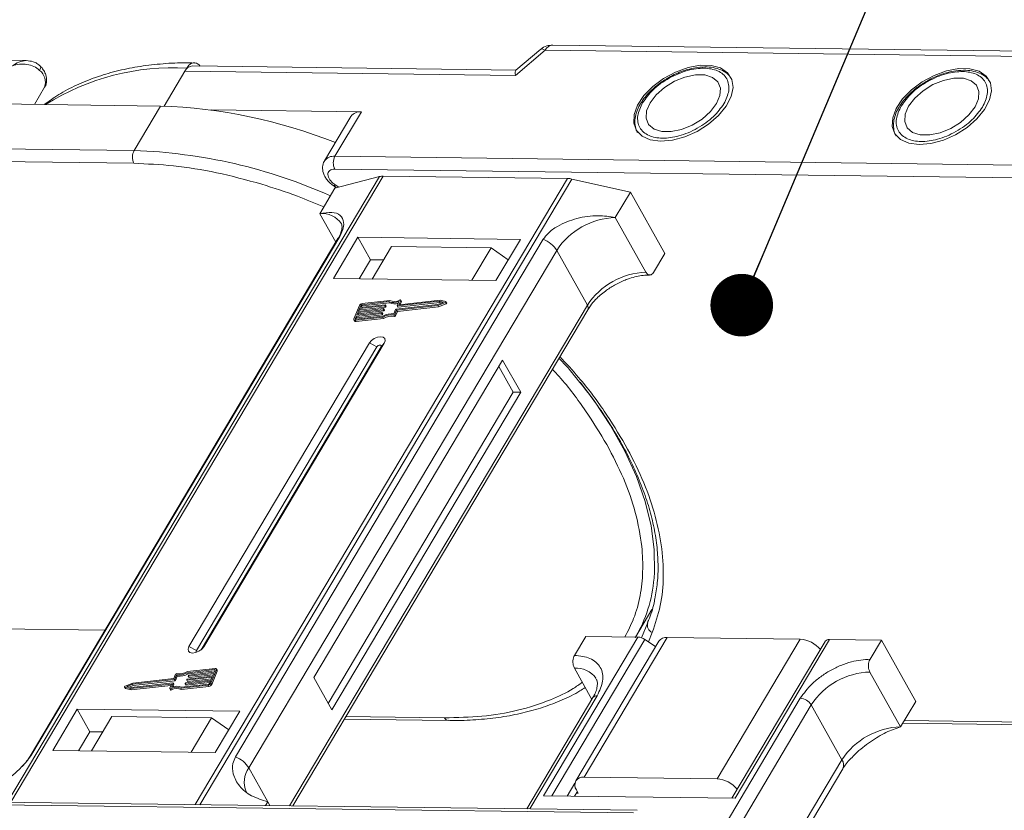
# Model space of a CAD drawing. Header units: millimetres. Extents: x -976 to 1106, y 28 to 1486.
# Tile 41 of 51: x 449 to 527, y 1338 to 1401. Entities that reach past the tile are written whole.
import ezdxf

# ---------------------------------------------------------------- set-up
doc = ezdxf.new("R2010")
doc.units = ezdxf.units.MM
doc.styles.get("Standard").update_dxf_attribs({"font": '仿宋_GB2312.ttf', "width": 0.8})
doc.dimstyles.new('ISO-25.1', dxfattribs={"dimtxt": 6, "dimasz": 5, "dimexe": 3.5, "dimexo": 0.625, "dimgap": 1.5, "dimtad": 1, "dimtoh": 1, "dimtxsty": 'Standard', "dimcen": 2.5, "dimadec": 0, "dimazin": 0, "dimtfac": 1, "dimtmove": 0, "dimatfit": 3, "dimfxl": 0, "dimarcsym": 0})

msp = doc.modelspace()

# ---------------------------------------------------------------- linework, layer by layer
at = {"color": 7, "linetype": 'Continuous', "lineweight": 15}
for p, q in [((534.227, 1398.209), (491.307, 1398.761)), ((449.281, 1397.514), (408.712, 1398.036)), ((488.326, 1396.333), (490.712, 1398.346)), ((490.357, 1398.421), (488.365, 1396.741)), ((490.712, 1398.346), (533.632, 1397.794)), ((450.405, 1397.063), (450.395, 1397.074)), ((488.382, 1396.756), (462.533, 1397.088)), ((460.279, 1393.883), (461.938, 1396.673)), ((461.938, 1396.673), (462.089, 1396.926)), ((461.938, 1396.673), (488.326, 1396.333)), ((449.914, 1394.018), (450.738, 1395.403)), ((446.354, 1394.064), (459.985, 1393.888)), ((459.985, 1393.888), (457.874, 1390.339)), ((476.026, 1393.426), (464.03, 1393.581)), ((475.194, 1393.063), (473.084, 1389.514)), ((473.915, 1389.877), (476.026, 1393.426)), ((457.874, 1390.339), (417.828, 1390.854)), ((417.814, 1389.833), (457.861, 1389.317)), ((528.505, 1389.174), (473.915, 1389.877)), ((528.492, 1388.153), (473.902, 1388.855)), ((477.478, 1388.262), (447.77, 1338.314)), ((448.042, 1338.31), (477.771, 1388.295)), ((492.492, 1388.105), (462.763, 1338.121)), ((463.12, 1338.116), (492.827, 1388.064)), ((473.911, 1387.322), (477.478, 1388.262)), ((473.935, 1387.596), (474.223, 1387.404)), ((477.771, 1388.295), (492.492, 1388.105)), ((492.827, 1388.064), (497.505, 1387.019)), ((472.705, 1385.294), (473.911, 1387.322)), ((473.836, 1387.501), (474.05, 1387.359)), ((496.299, 1384.991), (497.505, 1387.019)), ((497.505, 1387.019), (500.245, 1382.129)), ((472.705, 1385.294), (473.98, 1383.019)), ((498.75, 1380.616), (496.299, 1384.991)), ((474.156, 1383.316), (449.579, 1341.994)), ((449.721, 1342.147), (474.298, 1383.469)), ((490.549, 1383.26), (465.972, 1341.938)), ((475.748, 1383.416), (473.788, 1380.121)), ((488.725, 1383.249), (475.748, 1383.416)), ((475.748, 1383.416), (476.757, 1381.615)), ((486.765, 1379.954), (488.725, 1383.249)), ((467.042, 1341.047), (491.619, 1382.369)), ((478.423, 1382.666), (476.885, 1380.081)), ((478.423, 1382.666), (486.386, 1382.564)), ((484.848, 1379.978), (486.386, 1382.564)), ((486.386, 1382.564), (487.754, 1381.616)), ((494.07, 1377.994), (491.619, 1382.369)), ((499.34, 1380.608), (500.245, 1382.129)), ((476.757, 1381.615), (475.853, 1380.094)), ((477.789, 1381.602), (476.757, 1381.615)), ((473.788, 1380.121), (486.765, 1379.954)), ((478.219, 1378.275), (476.054, 1378.03)), ((478.29, 1378.367), (476.091, 1378.119)), ((476.112, 1377.927), (478.276, 1378.172)), ((478.276, 1378.172), (478.219, 1378.275)), ((478.886, 1377.95), (479.027, 1378.292)), ((482.246, 1378.309), (478.905, 1377.931)), ((478.963, 1377.828), (482.303, 1378.206)), ((479.165, 1378.371), (479.034, 1378.051)), ((482.305, 1378.4), (479.052, 1378.032)), ((479.129, 1378.041), (479.223, 1378.268)), ((479.223, 1378.293), (479.165, 1378.396)), ((479.165, 1378.371), (479.223, 1378.268)), ((482.123, 1377.958), (482.729, 1378.198)), ((482.137, 1378.044), (482.583, 1378.221)), ((482.583, 1378.221), (482.246, 1378.309)), ((482.303, 1378.206), (482.246, 1378.309)), ((482.303, 1378.206), (482.449, 1378.168)), ((482.763, 1378.28), (482.305, 1378.4)), ((482.729, 1378.198), (482.787, 1378.095)), ((482.838, 1378.165), (482.78, 1378.268)), ((494.07, 1377.994), (470.297, 1338.024)), ((470.542, 1338.021), (494.101, 1377.632)), ((475.87, 1377.967), (475.434, 1376.906)), ((475.653, 1377.184), (477.663, 1377.411)), ((475.744, 1377.405), (475.653, 1377.184)), ((477.754, 1377.632), (475.744, 1377.405)), ((475.802, 1377.302), (475.744, 1377.405)), ((475.781, 1377.493), (477.791, 1377.721)), ((475.872, 1377.714), (475.781, 1377.493)), ((475.802, 1377.302), (477.812, 1377.529)), ((477.882, 1377.942), (475.872, 1377.714)), ((475.929, 1377.612), (475.872, 1377.714)), ((475.886, 1377.505), (475.929, 1377.612)), ((475.908, 1377.803), (477.918, 1378.03)), ((475.981, 1377.98), (475.908, 1377.803)), ((475.929, 1377.612), (477.939, 1377.839)), ((476.038, 1377.877), (475.981, 1377.98)), ((476.013, 1377.815), (476.038, 1377.877)), ((476.054, 1378.03), (476.112, 1377.927)), ((477.682, 1377.392), (477.664, 1377.348)), ((477.722, 1377.245), (477.664, 1377.348)), ((477.74, 1377.302), (477.682, 1377.405)), ((477.74, 1377.289), (477.682, 1377.392)), ((477.812, 1377.529), (477.754, 1377.632)), ((477.809, 1377.702), (477.791, 1377.658)), ((477.849, 1377.555), (477.791, 1377.658)), ((477.867, 1377.611), (477.809, 1377.714)), ((477.867, 1377.599), (477.809, 1377.702)), ((477.849, 1377.555), (477.867, 1377.599)), ((477.939, 1377.839), (477.882, 1377.942)), ((477.937, 1378.011), (477.918, 1377.967)), ((477.976, 1377.864), (477.918, 1377.967)), ((477.994, 1377.921), (477.937, 1378.024)), ((477.994, 1377.908), (477.937, 1378.011)), ((477.976, 1377.864), (477.994, 1377.908)), ((478.619, 1377.299), (478.759, 1377.64)), ((478.702, 1377.245), (478.843, 1377.587)), ((478.76, 1377.142), (478.9, 1377.484)), ((478.796, 1377.666), (482.137, 1378.044)), ((478.843, 1377.587), (482.123, 1377.958)), ((478.9, 1377.484), (478.843, 1377.587)), ((478.886, 1377.938), (478.944, 1377.835)), ((478.9, 1377.484), (482.18, 1377.855)), ((478.963, 1377.828), (478.905, 1377.931)), ((479.044, 1378.032), (479.034, 1378.051)), ((482.18, 1377.855), (482.123, 1377.958)), ((482.18, 1377.855), (482.787, 1378.095)), ((475.433, 1376.831), (475.491, 1376.729)), ((475.617, 1377.095), (475.544, 1376.919)), ((475.544, 1376.919), (475.566, 1376.881)), ((475.545, 1376.792), (477.744, 1377.041)), ((475.603, 1376.689), (475.545, 1376.792)), ((475.582, 1376.881), (477.746, 1377.125)), ((475.603, 1376.689), (477.802, 1376.938)), ((477.627, 1377.323), (475.617, 1377.095)), ((475.675, 1376.992), (475.617, 1377.095)), ((475.631, 1376.886), (475.675, 1376.992)), ((475.675, 1376.992), (477.685, 1377.22)), ((475.758, 1377.196), (475.802, 1377.302)), ((477.685, 1377.22), (477.627, 1377.323)), ((477.722, 1377.245), (477.74, 1377.289)), ((477.802, 1376.938), (477.744, 1377.041)), ((478.606, 1377.196), (478.664, 1377.093)), ((478.76, 1377.142), (478.702, 1377.245)), ((476.671, 1374.975), (462.256, 1350.739)), ((477.266, 1374.66), (462.851, 1350.425)), ((463.228, 1350.489), (477.602, 1374.656)), ((463.436, 1350.724), (477.851, 1374.959)), ((476.671, 1374.975), (477.266, 1374.66)), ((477.851, 1374.959), (477.602, 1374.656)), ((487.302, 1373.611), (472.224, 1348.26)), ((488.744, 1371.038), (487.302, 1373.611)), ((488.154, 1371.046), (487.001, 1373.104)), ((473.378, 1346.201), (488.154, 1371.046)), ((488.744, 1371.038), (488.154, 1371.046)), ((473.666, 1345.687), (488.744, 1371.038)), ((497.919, 1351.501), (499.222, 1353.693)), ((498.885, 1352.648), (498.394, 1351.441)), ((455.558, 1352.046), (446.763, 1352.159)), ((498.099, 1351.499), (490.56, 1338.824)), ((493.047, 1350.031), (493.951, 1351.552)), ((493.806, 1340.315), (500.44, 1351.469)), ((493.951, 1351.552), (498.099, 1351.499)), ((499.252, 1351.869), (498.946, 1351.114)), ((500.44, 1351.469), (511.057, 1351.332)), ((462.851, 1350.425), (462.256, 1350.739)), ((463.436, 1350.724), (463.283, 1350.537)), ((491.226, 1338.815), (498.656, 1351.308)), ((499.775, 1351.178), (493.141, 1340.024)), ((499.512, 1350.736), (498.656, 1351.308)), ((511.057, 1351.332), (504.423, 1340.178)), ((513.065, 1351.156), (505.615, 1338.63)), ((505.859, 1338.627), (513.398, 1351.302)), ((513.398, 1351.302), (517.546, 1351.248)), ((516.641, 1349.727), (517.546, 1351.248)), ((517.546, 1351.248), (520.285, 1346.359)), ((461.185, 1348.534), (461.045, 1348.192)), ((461.269, 1348.48), (461.128, 1348.138)), ((461.186, 1348.035), (461.326, 1348.377)), ((461.326, 1348.377), (461.269, 1348.48)), ((464.107, 1348.285), (462.097, 1348.058)), ((462.133, 1348.146), (464.143, 1348.374)), ((464.306, 1348.898), (462.141, 1348.653)), ((462.199, 1348.55), (462.141, 1348.653)), ((464.342, 1348.987), (462.143, 1348.738)), ((462.199, 1348.55), (464.314, 1348.79)), ((462.205, 1348.387), (462.224, 1348.431)), ((462.205, 1348.374), (462.263, 1348.271)), ((464.234, 1348.595), (462.224, 1348.368)), ((462.282, 1348.265), (462.224, 1348.368)), ((462.26, 1348.456), (464.27, 1348.683)), ((462.282, 1348.265), (464.187, 1348.48)), ((464.016, 1348.064), (464.107, 1348.285)), ((464.018, 1347.811), (464.454, 1348.873)), ((464.075, 1347.709), (464.512, 1348.77)), ((464.143, 1348.374), (464.234, 1348.595)), ((464.27, 1348.683), (464.343, 1348.86)), ((464.336, 1348.844), (464.306, 1348.898)), ((464.512, 1348.844), (464.454, 1348.947)), ((464.454, 1348.873), (464.512, 1348.77)), ((472.224, 1348.26), (473.666, 1345.687)), ((493.034, 1349.009), (494.428, 1346.521)), ((519.079, 1344.331), (516.628, 1348.706)), ((457.108, 1347.511), (457.165, 1347.408)), ((457.125, 1347.499), (457.583, 1347.379)), ((457.182, 1347.396), (457.125, 1347.499)), ((457.765, 1347.821), (457.158, 1347.58)), ((457.751, 1347.735), (457.305, 1347.558)), ((457.305, 1347.558), (457.642, 1347.47)), ((457.496, 1347.508), (457.809, 1347.632)), ((457.583, 1347.379), (460.835, 1347.747)), ((457.641, 1347.276), (460.816, 1347.635)), ((457.642, 1347.47), (460.982, 1347.848)), ((461.091, 1348.113), (457.751, 1347.735)), ((457.809, 1347.632), (457.751, 1347.735)), ((461.045, 1348.192), (457.765, 1347.821)), ((457.809, 1347.632), (461.149, 1348.01)), ((460.722, 1347.408), (460.854, 1347.728)), ((460.85, 1347.719), (460.835, 1347.747)), ((461.001, 1347.829), (460.861, 1347.487)), ((460.976, 1347.524), (461.059, 1347.726)), ((461.059, 1347.738), (461.001, 1347.841)), ((461.001, 1347.829), (461.059, 1347.726)), ((461.149, 1348.01), (461.091, 1348.113)), ((461.186, 1348.035), (461.128, 1348.138)), ((461.598, 1347.411), (463.797, 1347.66)), ((461.655, 1347.308), (463.854, 1347.557)), ((461.669, 1347.504), (463.833, 1347.748)), ((461.951, 1347.767), (461.969, 1347.812)), ((461.951, 1347.755), (462.009, 1347.652)), ((463.979, 1347.976), (461.97, 1347.748)), ((462.027, 1347.646), (461.97, 1347.748)), ((462.006, 1347.837), (464.016, 1348.064)), ((462.027, 1347.646), (463.932, 1347.861)), ((462.078, 1348.077), (462.096, 1348.121)), ((462.078, 1348.065), (462.136, 1347.962)), ((462.154, 1347.955), (462.097, 1348.058)), ((462.154, 1347.955), (464.06, 1348.171)), ((463.797, 1347.66), (463.854, 1347.557)), ((463.907, 1347.799), (463.979, 1347.976)), ((464.075, 1347.709), (464.018, 1347.811)), ((457.182, 1347.396), (457.641, 1347.276)), ((457.641, 1347.276), (457.583, 1347.379)), ((460.722, 1347.383), (460.78, 1347.28)), ((460.843, 1347.274), (460.785, 1347.377)), ((461.598, 1347.411), (461.655, 1347.308)), ((489.473, 1337.777), (494.849, 1346.815)), ((494.516, 1346.67), (489.229, 1337.78)), ((511.07, 1346.606), (503.203, 1333.379)), ((503.78, 1332.35), (511.948, 1346.084)), ((514.399, 1341.709), (511.948, 1346.084)), ((519.079, 1344.331), (520.285, 1346.359)), ((453.342, 1345.745), (451.382, 1342.449)), ((466.319, 1345.578), (453.342, 1345.745)), ((454.352, 1343.943), (453.342, 1345.745)), ((456.108, 1345.147), (454.479, 1342.409)), ((456.108, 1345.147), (464.071, 1345.045)), ((464.359, 1342.282), (466.319, 1345.578)), ((482.659, 1345.055), (474.786, 1345.156)), ((462.442, 1342.307), (464.071, 1345.045)), ((464.071, 1345.045), (465.439, 1344.097)), ((474.661, 1344.946), (482.951, 1344.839)), ((519.255, 1344.628), (553.294, 1344.19)), ((519.38, 1344.838), (553.002, 1344.405)), ((454.352, 1343.943), (453.447, 1342.423)), ((455.384, 1343.93), (454.352, 1343.943)), ((451.382, 1342.449), (464.359, 1342.282)), ((514.399, 1341.709), (506.231, 1327.975)), ((467.042, 1341.047), (468.556, 1338.345)), ((506.47, 1327.549), (514.461, 1340.986)), ((493.075, 1339.835), (492.459, 1338.799)), ((504.423, 1340.178), (493.806, 1340.315)), ((490.56, 1338.824), (505.859, 1338.627)), ((493.275, 1339.172), (493.049, 1338.792)), ((493.347, 1339.043), (493.199, 1339.045)), ((493.203, 1339.3), (493.347, 1339.043)), ((443.156, 1338.162), (497.747, 1337.459)), ((498.044, 1337.667), (443.454, 1338.369)), ((468.556, 1338.345), (468.379, 1338.049)), ((468.556, 1338.345), (468.725, 1338.044))]:
    msp.add_line(p, q, dxfattribs=at)
at = {"color": 7, "linetype": 'Continuous', "lineweight": 15, "flags": 128}
for points in [[(490.712, 1398.346), (490.57, 1398.417), (490.455, 1398.446), (490.373, 1398.432), (490.357, 1398.421)], [(450.336, 1396.737), (450.386, 1396.833), (450.416, 1396.918), (450.426, 1396.991), (450.414, 1397.047), (450.405, 1397.063)], [(499.917, 1391.075), (500.854, 1391.159), (501.846, 1391.429), (502.831, 1391.868), (503.745, 1392.449), (504.534, 1393.134), (505.145, 1393.881), (505.542, 1394.642), (505.699, 1395.371), (505.607, 1396.021), (505.271, 1396.551), (504.712, 1396.929), (503.965, 1397.129), (503.078, 1397.141), (502.106, 1396.962), (501.11, 1396.605), (500.153, 1396.091), (499.295, 1395.454), (498.589, 1394.732), (498.081, 1393.972), (497.802, 1393.22), (497.769, 1392.526), (497.985, 1391.931), (498.436, 1391.473), (499.094, 1391.182), (499.917, 1391.075)], [(499.072, 1394.151), (498.798, 1393.507), (498.76, 1392.912), (498.963, 1392.415), (499.39, 1392.056), (500.006, 1391.864), (500.761, 1391.854), (501.595, 1392.028), (502.439, 1392.37), (503.226, 1392.855), (503.891, 1393.442), (504.381, 1394.083), (504.656, 1394.727), (504.693, 1395.322), (504.49, 1395.819), (504.064, 1396.178), (503.448, 1396.371), (502.692, 1396.38), (501.858, 1396.207), (501.014, 1395.864), (500.227, 1395.379), (499.562, 1394.793), (499.072, 1394.151)], [(520.562, 1390.809), (521.499, 1390.894), (522.491, 1391.164), (523.475, 1391.603), (524.39, 1392.183), (525.178, 1392.868), (525.79, 1393.615), (526.187, 1394.377), (526.344, 1395.105), (526.252, 1395.755), (525.916, 1396.286), (525.357, 1396.663), (524.61, 1396.864), (523.723, 1396.875), (522.751, 1396.697), (521.755, 1396.339), (520.798, 1395.826), (519.94, 1395.188), (519.234, 1394.466), (518.726, 1393.706), (518.447, 1392.955), (518.414, 1392.26), (518.63, 1391.665), (519.081, 1391.208), (519.739, 1390.916), (520.562, 1390.809)], [(519.717, 1393.886), (519.442, 1393.241), (519.405, 1392.647), (519.608, 1392.149), (520.035, 1391.79), (520.651, 1391.598), (521.406, 1391.588), (522.24, 1391.762), (523.084, 1392.105), (523.871, 1392.589), (524.536, 1393.176), (525.026, 1393.817), (525.301, 1394.461), (525.338, 1395.056), (525.135, 1395.553), (524.709, 1395.913), (524.093, 1396.105), (523.337, 1396.115), (522.503, 1395.941), (521.659, 1395.598), (520.872, 1395.114), (520.207, 1394.527), (519.717, 1393.886)], [(473.935, 1387.596), (473.888, 1387.542), (473.856, 1387.51), (473.837, 1387.501), (473.836, 1387.501)], [(474.156, 1383.316), (474.215, 1383.395), (474.298, 1383.469)], [(479.102, 1378.402), (479.117, 1378.407), (479.131, 1378.409), (479.144, 1378.409), (479.155, 1378.406), (479.162, 1378.4), (479.167, 1378.392), (479.168, 1378.382), (479.165, 1378.371)], [(482.763, 1378.28), (482.774, 1378.275), (482.781, 1378.266), (482.783, 1378.255), (482.78, 1378.243), (482.772, 1378.23), (482.761, 1378.217), (482.746, 1378.207), (482.729, 1378.198)], [(482.787, 1378.095), (482.803, 1378.104), (482.818, 1378.114), (482.83, 1378.127), (482.837, 1378.14), (482.84, 1378.152), (482.838, 1378.163), (482.838, 1378.165)], [(477.663, 1377.411), (477.669, 1377.411), (477.673, 1377.411), (477.677, 1377.409), (477.68, 1377.407), (477.682, 1377.404), (477.683, 1377.4), (477.683, 1377.396), (477.682, 1377.392)], [(477.791, 1377.721), (477.796, 1377.721), (477.801, 1377.72), (477.805, 1377.719), (477.808, 1377.716), (477.81, 1377.713), (477.811, 1377.71), (477.811, 1377.706), (477.809, 1377.702)], [(477.918, 1378.03), (477.923, 1378.03), (477.928, 1378.03), (477.932, 1378.028), (477.935, 1378.026), (477.937, 1378.023), (477.938, 1378.02), (477.938, 1378.016), (477.937, 1378.011)], [(478.905, 1377.931), (478.9, 1377.931), (478.895, 1377.932), (478.891, 1377.933), (478.888, 1377.935), (478.886, 1377.938), (478.885, 1377.942), (478.885, 1377.946), (478.886, 1377.95)], [(479.034, 1378.051), (479.032, 1378.047), (479.032, 1378.043), (479.033, 1378.039), (479.035, 1378.036), (479.038, 1378.034), (479.042, 1378.033), (479.047, 1378.032), (479.052, 1378.032)], [(475.545, 1376.792), (475.514, 1376.791), (475.486, 1376.795), (475.462, 1376.804), (475.444, 1376.818), (475.431, 1376.835), (475.425, 1376.857), (475.426, 1376.88), (475.434, 1376.906)], [(475.544, 1376.919), (475.542, 1376.91), (475.542, 1376.902), (475.544, 1376.895), (475.548, 1376.889), (475.554, 1376.885), (475.562, 1376.882), (475.571, 1376.88), (475.582, 1376.881)], [(477.851, 1374.959), (477.921, 1375.154), (477.891, 1375.32), (477.765, 1375.433), (477.563, 1375.474), (477.314, 1375.438), (477.057, 1375.331), (476.831, 1375.168), (476.671, 1374.975)], [(477.602, 1374.656), (477.622, 1374.712), (477.614, 1374.759), (477.578, 1374.791), (477.52, 1374.803), (477.449, 1374.793), (477.376, 1374.762), (477.312, 1374.716), (477.266, 1374.66)], [(499.392, 1356.187), (499.428, 1356.668), (499.413, 1358.486), (499.165, 1360.377), (498.687, 1362.328), (497.983, 1364.322), (497.058, 1366.343), (495.919, 1368.375), (494.577, 1370.402), (493.494, 1371.843)], [(462.256, 1350.739), (462.186, 1350.544), (462.216, 1350.378), (462.342, 1350.266), (462.545, 1350.224), (462.793, 1350.26), (463.05, 1350.367), (463.276, 1350.53), (463.436, 1350.724)], [(462.851, 1350.425), (462.831, 1350.369), (462.84, 1350.322), (462.876, 1350.29), (462.879, 1350.288)], [(462.224, 1348.368), (462.219, 1348.367), (462.214, 1348.368), (462.21, 1348.37), (462.207, 1348.372), (462.205, 1348.375), (462.204, 1348.378), (462.204, 1348.382), (462.205, 1348.387)], [(464.343, 1348.86), (464.345, 1348.869), (464.346, 1348.877), (464.344, 1348.884), (464.34, 1348.89), (464.333, 1348.894), (464.326, 1348.897), (464.316, 1348.899), (464.306, 1348.898)], [(464.342, 1348.987), (464.373, 1348.988), (464.402, 1348.984), (464.425, 1348.975), (464.444, 1348.961), (464.456, 1348.943), (464.462, 1348.922), (464.461, 1348.898), (464.454, 1348.873)], [(457.125, 1347.499), (457.114, 1347.504), (457.107, 1347.513), (457.105, 1347.523), (457.108, 1347.536), (457.115, 1347.549), (457.127, 1347.561), (457.142, 1347.572), (457.158, 1347.58)], [(460.854, 1347.728), (460.855, 1347.732), (460.855, 1347.736), (460.854, 1347.739), (460.852, 1347.742), (460.849, 1347.745), (460.845, 1347.746), (460.84, 1347.747), (460.835, 1347.747)], [(460.982, 1347.848), (460.988, 1347.848), (460.992, 1347.847), (460.996, 1347.846), (460.999, 1347.843), (461.001, 1347.84), (461.002, 1347.837), (461.002, 1347.833), (461.001, 1347.829)], [(461.97, 1347.748), (461.964, 1347.748), (461.96, 1347.749), (461.956, 1347.75), (461.953, 1347.753), (461.951, 1347.756), (461.95, 1347.759), (461.95, 1347.763), (461.951, 1347.767)], [(462.097, 1348.058), (462.092, 1348.058), (462.087, 1348.059), (462.083, 1348.06), (462.08, 1348.062), (462.078, 1348.065), (462.077, 1348.069), (462.077, 1348.073), (462.078, 1348.077)], [(457.165, 1347.408), (457.171, 1347.401), (457.182, 1347.396)], [(460.785, 1347.377), (460.771, 1347.372), (460.756, 1347.369), (460.743, 1347.37), (460.733, 1347.373), (460.725, 1347.379), (460.72, 1347.387), (460.72, 1347.397), (460.722, 1347.408)], [(460.78, 1347.28), (460.783, 1347.276), (460.79, 1347.27), (460.801, 1347.267), (460.814, 1347.267), (460.828, 1347.269), (460.843, 1347.274)], [(482.951, 1344.839), (482.951, 1344.839), (482.942, 1344.84)], [(449.578, 1341.991), (449.638, 1342.074), (449.721, 1342.147)]]:
    msp.add_lwpolyline(points, dxfattribs=at)
at = {"color": 7, "linetype": 'Continuous', "lineweight": 15}
for centre, radius, start, end in [((491.37, 1398.037), 0.727, 94.95278, 154.87747), ((462.596, 1396.364), 0.727, 94.95278, 154.87747), ((449.591, 1395.784), 1.209, 341.59357, 51.97131), ((461.028, 1377.803), 19.153, 86.82522, 122.22108), ((458.675, 1352.776), 41.132, 68.20245, 88.17534), ((475.919, 1392.539), 0.894, 83.10581, 144.10352), ((458.853, 1389.815), 1.11, 151.86538, 206.65442), ((456.476, 1348.489), 41.873, 65.93013, 88.08672), ((473.808, 1388.989), 0.895, 83.11605, 143.99419), ((474.894, 1389.354), 1.11, 151.86538, 206.65442), ((477.746, 1387.196), 1.098, 88.72031, 104.14409), ((492.461, 1386.467), 1.638, 77.08998, 88.8989), ((472.912, 1383.489), 1.817, 33.1952, 96.53301), ((496.489, 1379.164), 5.83, 91.86957, 146.65022), ((489.74, 1381.201), 2.213, 31.86898, 68.55124), ((498.94, 1374.789), 5.83, 91.86957, 146.65022), ((478.603, 1379.243), 1.042, 248.35959, 294.01857), ((478.65, 1379.09), 0.991, 247.84687, 288.77105), ((478.66, 1379.235), 0.943, 246.89164, 297.97103), ((479.198, 1378.281), 0.0276, 333.09852, 26.5741), ((476.124, 1377.834), 0.287, 96.59253, 152.29321), ((476.065, 1377.935), 0.0955, 96.59253, 152.29321), ((476.123, 1377.832), 0.0955, 96.59253, 152.29321), ((477.622, 1377.37), 0.0478, 276.59253, 332.29321), ((477.749, 1377.68), 0.0478, 276.59253, 332.29321), ((477.806, 1377.577), 0.0478, 276.59253, 332.29321), ((477.855, 1377.605), 0.0138, 333.02121, 26.65141), ((477.876, 1377.989), 0.0478, 276.59253, 332.29321), ((477.934, 1377.886), 0.0478, 276.59253, 332.29321), ((477.982, 1377.915), 0.0138, 333.02121, 26.65141), ((478.801, 1377.618), 0.0478, 96.59253, 152.29321), ((478.958, 1377.846), 0.0183, 217.91724, 283.38081), ((493.792, 1377.788), 0.346, 333.31625, 36.51573), ((475.578, 1376.796), 0.11, 217.91724, 283.38081), ((477.679, 1377.267), 0.0478, 276.59253, 332.29321), ((477.727, 1377.295), 0.0138, 333.02121, 26.65141), ((478.367, 1376.054), 1.167, 78.13867, 122.23452), ((478.436, 1375.936), 1.375, 82.36132, 120.10827), ((478.424, 1375.951), 1.167, 78.13867, 122.23452), ((478.621, 1377.285), 0.0903, 260.49805, 333.59787), ((478.679, 1377.182), 0.0903, 260.49805, 333.59787), ((488.208, 1357.13), 11.224, 329.554, 355.17808), ((499.497, 1352.461), 0.641, 163.01284, 247.53034), ((498.044, 1350.43), 1.07, 55.09609, 87.03844), ((500.359, 1350.746), 0.727, 83.64232, 143.56702), ((510.912, 1349.072), 2.265, 38.96349, 86.31219), ((513.355, 1350.948), 0.357, 83.01375, 144.19559), ((461.266, 1348.494), 0.0903, 80.49805, 153.59787), ((461.452, 1349.843), 1.375, 262.36132, 300.10827), ((461.521, 1349.725), 1.167, 258.13867, 302.23452), ((461.509, 1349.74), 1.375, 262.36132, 300.10827), ((462.266, 1348.409), 0.0478, 96.59253, 152.29321), ((462.277, 1348.282), 0.0183, 217.91724, 283.38081), ((464.438, 1348.807), 0.0826, 333.02121, 26.65141), ((493.196, 1347.107), 1.91, 35.13686, 94.86934), ((516.818, 1342.879), 5.83, 91.86957, 146.65022), ((461.228, 1346.544), 0.943, 66.89164, 117.97103), ((461.285, 1346.535), 1.042, 68.35959, 114.01857), ((461.046, 1347.732), 0.0138, 333.02121, 26.65141), ((461.086, 1348.16), 0.0478, 276.59253, 332.29321), ((461.144, 1348.058), 0.0478, 276.59253, 332.29321), ((462.011, 1347.789), 0.0478, 96.59253, 152.29321), ((462.023, 1347.663), 0.0183, 217.91724, 283.38081), ((462.139, 1348.099), 0.0478, 96.59253, 152.29321), ((462.15, 1347.973), 0.0183, 217.91724, 283.38081), ((463.764, 1347.945), 0.287, 276.59253, 332.29321), ((463.822, 1347.843), 0.0955, 276.59253, 332.29321), ((463.822, 1347.842), 0.287, 276.59253, 332.29321), ((461.285, 1346.441), 0.943, 66.89164, 117.97103), ((494.808, 1346.454), 0.363, 83.64232, 143.56702), ((511.005, 1345.498), 1.11, 31.86538, 86.65442), ((482.995, 1345.203), 0.367, 203.79329, 261.81678), ((519.269, 1338.504), 5.83, 91.86957, 146.65022), ((465.163, 1339.879), 2.213, 31.86898, 68.55124), ((513.843, 1341.297), 0.692, 333.28972, 36.54225), ((468.58, 1339.915), 1.909, 143.64522, 203.44279), ((493.697, 1339.693), 0.631, 80.05661, 218.47393), ((504.277, 1337.918), 2.265, 38.96349, 86.31219)]:
    msp.add_arc(centre, radius, start, end, dxfattribs=at)
msp.add_ellipse((488.903, 1395.304), major_axis=(-0.519, 1.448), ratio=0.194651, start_param=0.072436, end_param=0.712881, dxfattribs=at)
for points, knots in [([(491.308, 1398.753), (491.145, 1398.74), (490.812, 1398.713), (490.478, 1398.558), (490.361, 1398.421), (490.356, 1398.415)], [0, 0, 0, 0, 0.477333, 0.976274, 1, 1, 1, 1]), ([(448.163, 1397.106), (448.336, 1397.219), (448.678, 1397.445), (449.053, 1397.491), (449.239, 1397.514)], [0, 0, 0, 0, 0.502449, 1, 1, 1, 1]), ([(450.336, 1396.737), (450.19, 1396.855), (449.899, 1397.091), (449.319, 1397.235), (448.723, 1397.251), (448.35, 1397.154), (448.163, 1397.106)], [0, 0, 0, 0, 0.2498135, 0.4993654, 0.7486919, 1, 1, 1, 1]), ([(450.405, 1397.063), (450.315, 1397.144), (450.144, 1397.299), (449.758, 1397.472), (449.466, 1397.498), (449.281, 1397.514)], [0, 0, 0, 0, 0.289669, 0.551579, 1, 1, 1, 1]), ([(450.727, 1395.401), (450.738, 1395.415), (450.852, 1395.546), (450.914, 1395.903), (450.865, 1396.343), (450.687, 1396.708), (450.53, 1396.94), (450.417, 1397.045), (450.39, 1397.07)], [0, 0, 0, 0, 0.029222, 0.287152, 0.556623, 0.766593, 0.943898, 1, 1, 1, 1]), ([(462.692, 1397.326), (462.403, 1397.333), (461.467, 1397.357), (459.949, 1397.262), (458.146, 1397.044), (456.425, 1396.687), (454.791, 1396.201), (453.261, 1395.577), (451.88, 1394.857), (451.081, 1394.28), (450.704, 1394.008)], [0, 0, 0, 0, 0.059989, 0.194504, 0.329686, 0.465472, 0.601858, 0.738892, 0.876698, 1, 1, 1, 1]), ([(462.089, 1396.926), (462.163, 1397.029), (462.311, 1397.234), (462.592, 1397.362), (462.873, 1397.325), (463.064, 1397.205), (463.142, 1397.091), (463.15, 1397.08)], [0, 0, 0, 0, 0.243669, 0.487338, 0.731008, 0.974677, 1, 1, 1, 1]), ([(505.485, 1396.185), (505.445, 1396.246), (505.298, 1396.472), (504.881, 1396.73), (504.299, 1396.944), (503.616, 1397.029), (502.917, 1396.991), (502.263, 1396.863), (501.689, 1396.689), (501.134, 1396.472), (500.762, 1396.276), (500.573, 1396.176)], [0, 0, 0, 0, 0.0521494, 0.1919106, 0.3278351, 0.4557149, 0.6006988, 0.7117557, 0.7988892, 0.898261, 1, 1, 1, 1]), ([(498.483, 1394.159), (498.734, 1394.509), (499.122, 1395.048), (499.913, 1395.692), (500.597, 1396.133), (501.332, 1396.488), (502.288, 1396.815), (503.425, 1396.973), (504.36, 1396.789), (504.914, 1396.442), (505.219, 1396.073), (505.372, 1395.622), (505.39, 1394.967), (505.136, 1394.427), (504.971, 1394.075)], [0, 0, 0, 0, 0.119728, 0.18418, 0.25, 0.31582, 0.380272, 0.5, 0.619728, 0.68418, 0.75, 0.81582, 0.880272, 1, 1, 1, 1]), ([(519.127, 1393.893), (519.379, 1394.243), (519.767, 1394.782), (520.558, 1395.426), (521.242, 1395.867), (521.977, 1396.223), (522.933, 1396.55), (524.07, 1396.707), (525.004, 1396.523), (525.559, 1396.176), (525.864, 1395.807), (526.017, 1395.356), (526.035, 1394.701), (525.781, 1394.161), (525.616, 1393.81)], [0, 0, 0, 0, 0.119728, 0.18418, 0.25, 0.31582, 0.380272, 0.5, 0.619728, 0.68418, 0.75, 0.81582, 0.880272, 1, 1, 1, 1]), ([(526.13, 1395.919), (526.09, 1395.98), (525.943, 1396.206), (525.526, 1396.464), (524.944, 1396.678), (524.261, 1396.763), (523.562, 1396.726), (522.908, 1396.597), (522.334, 1396.423), (521.779, 1396.206), (521.406, 1396.01), (521.218, 1395.911)], [0, 0, 0, 0, 0.0521494, 0.1919106, 0.3278351, 0.4557149, 0.6006988, 0.7117557, 0.7988892, 0.898261, 1, 1, 1, 1]), ([(500.573, 1396.176), (500.286, 1396.001), (499.884, 1395.755), (499.362, 1395.329), (498.965, 1394.949), (498.611, 1394.543), (498.448, 1394.28), (498.385, 1394.178)], [0, 0, 0, 0, 0.317724, 0.445326, 0.654176, 0.866038, 1, 1, 1, 1]), ([(521.218, 1395.911), (520.931, 1395.735), (520.529, 1395.489), (520.007, 1395.063), (519.609, 1394.683), (519.255, 1394.278), (519.093, 1394.015), (519.03, 1393.913)], [0, 0, 0, 0, 0.317724, 0.445326, 0.654176, 0.866038, 1, 1, 1, 1]), ([(498.385, 1394.178), (498.339, 1394.111), (498.177, 1393.871), (497.999, 1393.443), (497.859, 1392.901), (497.868, 1392.363), (497.94, 1391.973), (498.064, 1391.806), (498.08, 1391.784)], [0, 0, 0, 0, 0.081798, 0.292125, 0.507678, 0.729974, 0.964839, 1, 1, 1, 1]), ([(504.971, 1394.075), (504.719, 1393.725), (504.331, 1393.186), (503.541, 1392.542), (502.857, 1392.101), (502.121, 1391.746), (501.166, 1391.419), (500.028, 1391.261), (499.094, 1391.446), (498.539, 1391.792), (498.235, 1392.161), (498.081, 1392.612), (498.063, 1393.267), (498.317, 1393.808), (498.483, 1394.159)], [0, 0, 0, 0, 0.119728, 0.18418, 0.25, 0.31582, 0.380272, 0.5, 0.619728, 0.68418, 0.75, 0.81582, 0.880272, 1, 1, 1, 1]), ([(519.03, 1393.913), (518.984, 1393.845), (518.822, 1393.605), (518.644, 1393.178), (518.504, 1392.635), (518.513, 1392.098), (518.585, 1391.707), (518.709, 1391.54), (518.725, 1391.518)], [0, 0, 0, 0, 0.081798, 0.292125, 0.507678, 0.729974, 0.964839, 1, 1, 1, 1]), ([(525.616, 1393.81), (525.364, 1393.459), (524.976, 1392.921), (524.185, 1392.276), (523.501, 1391.836), (522.766, 1391.48), (521.811, 1391.153), (520.673, 1390.995), (519.739, 1391.18), (519.184, 1391.526), (518.88, 1391.895), (518.726, 1392.347), (518.708, 1393.001), (518.962, 1393.542), (519.127, 1393.893)], [0, 0, 0, 0, 0.119728, 0.18418, 0.25, 0.31582, 0.380272, 0.5, 0.619728, 0.68418, 0.75, 0.81582, 0.880272, 1, 1, 1, 1]), ([(457.861, 1389.317), (458.909, 1389.272), (461.039, 1389.181), (464.476, 1388.611), (467.797, 1387.763), (470.674, 1386.816), (472.322, 1386.125), (473.024, 1385.831)], [0, 0, 0, 0, 0.220576, 0.447993, 0.68181, 0.864583, 1, 1, 1, 1]), ([(473.091, 1389.51), (473.081, 1389.498), (472.969, 1389.368), (472.908, 1389.013), (472.958, 1388.574), (473.132, 1388.206), (473.356, 1387.904), (473.624, 1387.642), (473.844, 1387.499), (473.947, 1387.432)], [0, 0, 0, 0, 0.019311, 0.213059, 0.415477, 0.573199, 0.706385, 0.861888, 1, 1, 1, 1]), ([(473.902, 1388.855), (473.823, 1388.851), (473.663, 1388.841), (473.483, 1388.749), (473.371, 1388.607), (473.337, 1388.424), (473.381, 1388.215), (473.503, 1387.993), (473.69, 1387.776), (473.854, 1387.655), (473.935, 1387.596)], [0, 0, 0, 0, 0.122452, 0.25, 0.377548, 0.5, 0.622452, 0.75, 0.877548, 1, 1, 1, 1]), ([(474.298, 1383.469), (474.384, 1383.636), (474.603, 1384.065), (474.648, 1384.686), (474.379, 1385.212), (473.722, 1385.477), (473.046, 1385.356), (472.705, 1385.294)], [0, 0, 0, 0, 0.111335, 0.286497, 0.521289, 0.758582, 1, 1, 1, 1]), ([(474.431, 1384.486), (474.431, 1384.485), (474.462, 1384.448), (474.476, 1384.378), (474.486, 1384.134), (474.394, 1383.796), (474.28, 1383.506), (474.164, 1383.335), (474.15, 1383.315)], [0, 0, 0, 0, 0.005744, 0.306611, 0.531667, 0.753453, 0.971797, 1, 1, 1, 1]), ([(496.299, 1384.991), (495.846, 1385.059), (494.862, 1385.208), (493.221, 1384.974), (491.85, 1384.428), (490.951, 1383.808), (490.666, 1383.419), (490.549, 1383.26)], [0, 0, 0, 0, 0.222481, 0.483081, 0.73977, 0.893878, 1, 1, 1, 1]), ([(499.34, 1380.608), (499.303, 1380.557), (499.229, 1380.454), (499.089, 1380.391), (498.947, 1380.407), (498.83, 1380.491), (498.773, 1380.58), (498.75, 1380.616)], [0, 0, 0, 0, 0.214694, 0.429388, 0.644082, 0.858775, 1, 1, 1, 1]), ([(496.246, 1379.598), (496.526, 1379.742), (496.918, 1379.943), (497.508, 1380.155), (497.995, 1380.291), (498.544, 1380.388), (498.875, 1380.396), (499.042, 1380.4)], [0, 0, 0, 0, 0.294099, 0.412703, 0.605791, 0.800293, 1, 1, 1, 1]), ([(494.112, 1377.633), (494.174, 1377.738), (494.333, 1378.004), (494.678, 1378.402), (495.091, 1378.795), (495.589, 1379.199), (495.995, 1379.446), (496.246, 1379.598)], [0, 0, 0, 0, 0.149323, 0.380846, 0.555425, 0.724977, 1, 1, 1, 1]), ([(491.803, 1373.768), (491.928, 1373.635), (492.535, 1372.987), (493.523, 1371.791), (494.754, 1370.183), (495.861, 1368.548), (496.844, 1366.901), (497.693, 1365.251), (498.401, 1363.61), (498.964, 1361.985), (499.376, 1360.386), (499.636, 1358.819), (499.735, 1357.291), (499.69, 1355.855), (499.527, 1354.969), (499.45, 1354.548)], [0, 0, 0, 0, 0.02058, 0.099905, 0.180026, 0.260734, 0.341887, 0.423402, 0.505249, 0.587449, 0.670088, 0.75333, 0.837427, 0.922737, 1, 1, 1, 1]), ([(491.875, 1373.889), (492.382, 1373.339), (493.69, 1371.919), (495.469, 1369.551), (496.556, 1367.741), (497.098, 1366.841)], [0, 0, 0, 0, 0.240975, 0.622109, 1, 1, 1, 1]), ([(491.272, 1372.876), (491.453, 1372.683), (492.463, 1371.606), (493.97, 1369.583), (495.078, 1367.758), (495.623, 1366.86)], [0, 0, 0, 0, 0.099738, 0.556742, 1, 1, 1, 1]), ([(495.623, 1366.86), (496.091, 1365.961), (497.041, 1364.134), (497.967, 1361.403), (498.448, 1358.91), (498.534, 1356.697), (498.315, 1354.771), (497.851, 1353.019), (497.312, 1351.992), (497.061, 1351.512)], [0, 0, 0, 0, 0.1578097, 0.3205134, 0.4877964, 0.6185602, 0.7493399, 0.8828861, 1, 1, 1, 1]), ([(497.098, 1366.841), (497.568, 1365.94), (498.513, 1364.131), (499.458, 1361.45), (500.037, 1358.832), (500.195, 1356.333), (499.974, 1353.979), (499.492, 1352.57), (499.252, 1351.869)], [0, 0, 0, 0, 0.165339, 0.332097, 0.5, 0.667888, 0.834653, 1, 1, 1, 1]), ([(499.45, 1354.548), (499.442, 1354.494), (499.358, 1353.948), (499.168, 1353.312), (498.919, 1352.77), (498.867, 1352.657)], [0, 0, 0, 0, 0.079483, 0.808447, 1, 1, 1, 1]), ([(493.047, 1350.031), (493.016, 1349.968), (492.955, 1349.843), (492.914, 1349.602), (492.919, 1349.357), (492.964, 1349.152), (493.014, 1349.05), (493.034, 1349.009)], [0, 0, 0, 0, 0.214694, 0.429388, 0.644082, 0.858775, 1, 1, 1, 1]), ([(494.849, 1346.815), (495.037, 1347.214), (495.326, 1347.828), (495.305, 1348.572), (495.131, 1349.086), (494.783, 1349.502), (494.16, 1349.909), (493.485, 1349.983), (493.047, 1350.031)], [0, 0, 0, 0, 0.239457, 0.368361, 0.5, 0.631639, 0.760543, 1, 1, 1, 1]), ([(516.641, 1349.727), (516.152, 1349.691), (515.4, 1349.635), (514.307, 1349.251), (513.473, 1348.85), (512.695, 1348.348), (511.797, 1347.616), (511.356, 1347.004), (511.07, 1346.606)], [0, 0, 0, 0, 0.239457, 0.368361, 0.5, 0.631639, 0.760543, 1, 1, 1, 1]), ([(516.628, 1348.706), (516.599, 1348.769), (516.541, 1348.896), (516.506, 1349.138), (516.517, 1349.383), (516.568, 1349.587), (516.62, 1349.688), (516.641, 1349.727)], [0, 0, 0, 0, 0.214694, 0.429388, 0.644082, 0.858775, 1, 1, 1, 1]), ([(493.661, 1347.889), (493.425, 1347.717), (492.672, 1347.169), (490.981, 1346.378), (488.574, 1345.599), (485.729, 1345.111), (483.672, 1345.074), (482.659, 1345.055)], [0, 0, 0, 0, 0.088379, 0.281114, 0.527625, 0.767419, 1, 1, 1, 1]), ([(482.944, 1344.852), (483.14, 1344.846), (483.982, 1344.82), (485.408, 1344.898), (487.21, 1345.091), (488.925, 1345.421), (490.555, 1345.874), (492.076, 1346.466), (493.195, 1346.999), (493.758, 1347.376), (493.897, 1347.469)], [0, 0, 0, 0, 0.044979, 0.193875, 0.343478, 0.493769, 0.644816, 0.79677, 0.949881, 1, 1, 1, 1]), ([(494.745, 1348.195), (494.782, 1348.13), (494.864, 1347.987), (494.883, 1347.675), (494.801, 1347.269), (494.672, 1346.923), (494.537, 1346.716), (494.505, 1346.668)], [0, 0, 0, 0, 0.209538, 0.461851, 0.698708, 0.93023, 1, 1, 1, 1]), ([(515.11, 1341.793), (515.229, 1341.921), (515.689, 1342.417), (516.676, 1343.17), (517.94, 1343.947), (518.697, 1344.202), (519.079, 1344.331)], [0, 0, 0, 0, 0.1030121, 0.3981834, 0.6964992, 1, 1, 1, 1]), ([(444.962, 1338.649), (445.311, 1338.765), (446.07, 1339.018), (447.396, 1339.815), (448.548, 1340.752), (449.335, 1341.57), (449.609, 1341.98), (449.721, 1342.147)], [0, 0, 0, 0, 0.222481, 0.483081, 0.73977, 0.893878, 1, 1, 1, 1]), ([(449.574, 1341.993), (449.495, 1341.865), (449.326, 1341.592), (449.06, 1341.305), (448.919, 1341.153)], [0, 0, 0, 0, 0.4676766, 1, 1, 1, 1]), ([(465.972, 1341.938), (465.892, 1341.762), (465.685, 1341.309), (465.761, 1340.475), (466.245, 1339.565), (467.203, 1338.761), (468.102, 1338.485), (468.556, 1338.345)], [0, 0, 0, 0, 0.111335, 0.286497, 0.521289, 0.758582, 1, 1, 1, 1]), ([(514.467, 1340.987), (514.546, 1341.115), (514.709, 1341.38), (514.967, 1341.658), (515.1, 1341.802)], [0, 0, 0, 0, 0.481453, 1, 1, 1, 1])]:
    msp.add_open_spline(points, degree=3, knots=knots, dxfattribs=at)

# ---------------------------------------------------------------- leaders
at = {"color": 5, "lineweight": 9}
msp.add_leader([(506.395, 1377.993), (525.879, 1424.186), (538.958, 1424.186)], dimstyle='ISO-25.1', override={"dimgap": 1.5, "dimtad": 0, "dimldrblk": 'Dot'}, dxfattribs=at)

doc.saveas('drawing.dxf')
